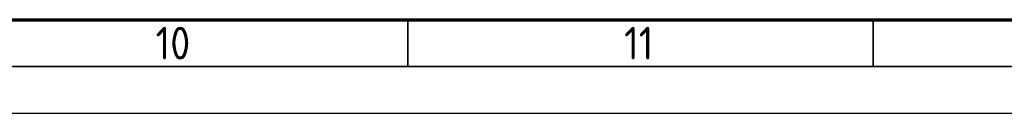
# Model space of a CAD drawing. Header units: millimetres. Extents: x -1662057 to -197461, y -941126 to 63888.
# Tile 97 of 209: x -1596419 to -1582063, y -361711 to -360354. Entities that reach past the tile are written whole.
import ezdxf

# ---------------------------------------------------------------- set-up
doc = ezdxf.new("R2010")
doc.units = ezdxf.units.MM
doc.layers.add('Rasējuma lapa', color=7, linetype='CONTINUOUS')
doc.styles.add('ISO', font='iso')

# ---------------------------------------------------------------- blocks, each defined once
blk = doc.blocks.new('A1_L')
at = {"layer": 'Rasējuma lapa', "lineweight": 70}
blk.add_line((-821, 10), (-10, 10), dxfattribs=at)
at = {"layer": 'Rasējuma lapa', "lineweight": 35}
for p, q in [((-315.5, 5), (-315.5, 10)), ((-265.5, 5), (-265.5, 10)), ((-826, 5), (-5, 5))]:
    blk.add_line(p, q, dxfattribs=at)
at = {"layer": 'Rasējuma lapa'}
blk.add_line((-841, 0), (0, 0), dxfattribs=at)
at = {"layer": 'Rasējuma lapa', "style": 'ISO'}
for s, p in [('10', (-342.6, 5.75)), ('11', (-292.25, 5.75))]:
    blk.add_text(s, height=3.5, dxfattribs=at).set_placement(p)
blk = doc.blocks.new('*U1264')
at = {"layer": 'Rasējuma lapa'}
blk.add_blockref('A1_L', (0, 0), dxfattribs=at)

msp = doc.modelspace()

# ---------------------------------------------------------------- block references
at = {"layer": 'Rasējuma lapa', "xscale": 135.6730224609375, "yscale": 135.6730224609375, "zscale": 135.6730224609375}
msp.add_blockref('*U1264', (-1547956.19836, -361710.6175), dxfattribs=at)

doc.saveas('drawing.dxf')
